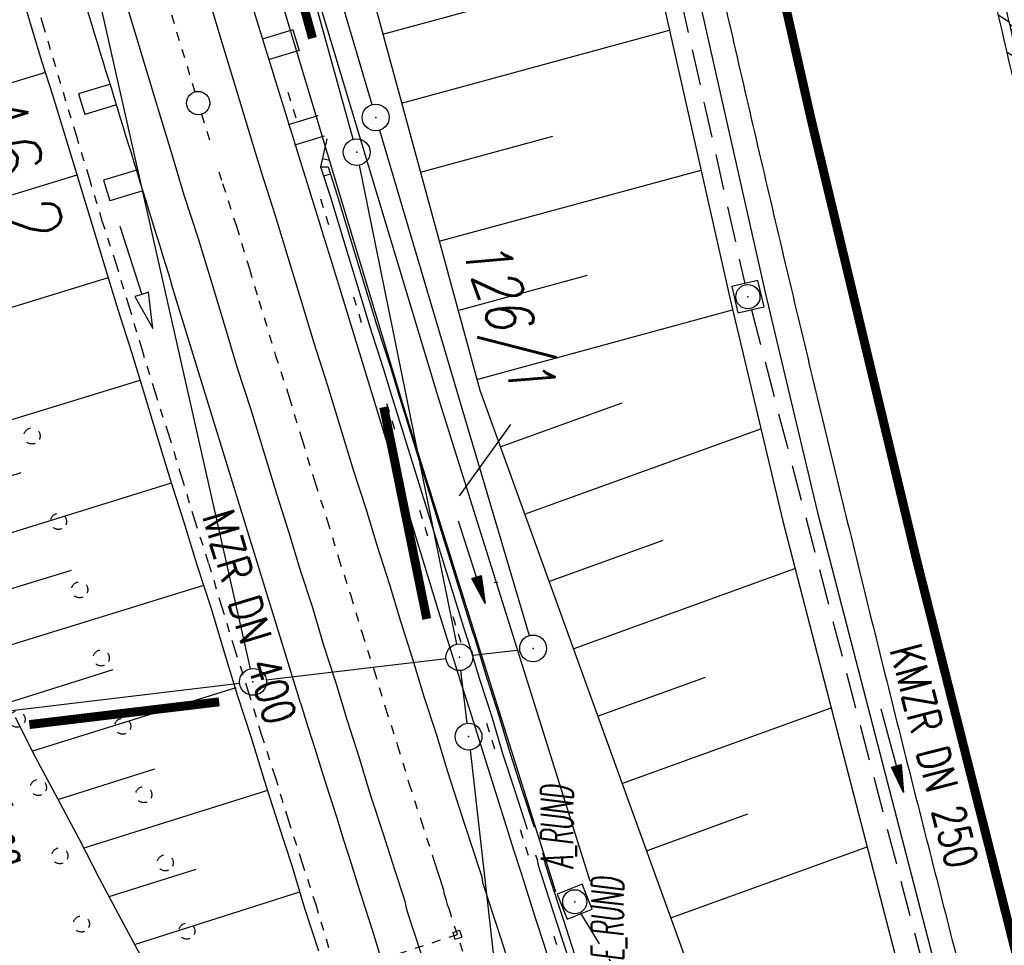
# Model space of a CAD drawing. Extents: x 447882 to 448688, y 437766 to 439043.
# Tile 82 of 121: x 448105 to 448160, y 438673 to 438724. Entities that reach past the tile are written whole.
import ezdxf
from ezdxf.enums import TextEntityAlignment as Align

# ---------------------------------------------------------------- set-up
doc = ezdxf.new("R2010")
doc.units = 0
doc.header["$LTSCALE"] = 2
doc.header["$MEASUREMENT"] = 0
for name, pattern in [('ACAD_ISO03W100', [0.5, 0.25, -0.25]), ('ACAD_ISO10W100W', [0.5, 0.25, -0.25]), ('AUSGEZOGEN', [0]), ('GEMEINDE', [3.5, 2, -0.5, 0.5, -0.5]), ('GESTRICH-X2', [1.5, 1, -0.5]), ('PUNKTX2', [0.5, 0.25, -0.25])]:
    doc.linetypes.add(name, pattern=pattern)
doc.layers.get('0').update_dxf_attribs({"linetype": 'AUSGEZOGEN'})
for name, color, linetype in [('211-FLSTNR', 8, 'AUSGEZOGEN'), ('211-GEMEINGRZ', 7, 'GEMEINDE'), ('211-GRENZL', 8, 'AUSGEZOGEN'), ('211-GRENZL-BAB', 7, 'AUSGEZOGEN'), ('211-GRENZP-BAB', 7, 'AUSGEZOGEN'), ('ANMERKUNG', 7, 'CONTINUOUS'), ('BOESCHG', 250, 'AUSGEZOGEN'), ('DB-Bahnachse', 7, 'CONTINUOUS'), ('DB-Boeschungen', 15, 'CONTINUOUS'), ('DB-Gleisachsen', 7, 'CONTINUOUS'), ('DB-Hangverdübelung', 15, 'CONTINUOUS'), ('DB-HZV-Stützscheiben', 15, 'CONTINUOUS'), ('DB-Ingenieurbauwerke', 15, 'CONTINUOUS'), ('DB-Kabelanalagen', 15, 'CONTINUOUS'), ('DB-Tiefenentwässerung', 15, 'CONTINUOUS'), ('DURCHL', 200, 'GESTRICH-X2'), ('FBRTOP', 250, 'AUSGEZOGEN'), ('KANAL', 7, 'GESTRICH-X2'), ('MULDE', 250, 'AUSGEZOGEN'), ('PFEIL', 7, 'CONTINUOUS'), ('PFEILTOP', 200, 'AUSGEZOGEN'), ('SCHLITZRINNE', 200, 'AUSGEZOGEN'), ('SCHSYMBOL', 200, 'AUSGEZOGEN'), ('TEXTO', 4, 'CONTINUOUS')]:
    doc.layers.add(name, color=color, linetype=linetype)
doc.styles.add('ROMANS', font='romans.shx', dxfattribs={"width": 0.8})

# ---------------------------------------------------------------- blocks, each defined once
blk = doc.blocks.new('20')
blk.add_lwpolyline([(-0.754, -0.751), (0.754, -0.751), (0.754, 0.75), (-0.754, 0.75)], close=True)
blk.add_circle((0, 0), 0.676)
blk.add_point((0, 0))
blk = doc.blocks.new('PFEIL2')
at = {"color": 0}
for p, q in [((0.88, 0.002), (-2.401, -0.012)), ((0.881, -0.271), (0.879, 0.276)), ((0.879, 0.276), (2.429, 0.009)), ((0.911, 0.27), (0.879, 0.265)), ((0.965, 0.261), (0.879, 0.246)), ((1.019, 0.252), (0.879, 0.228)), ((1.073, 0.242), (0.879, 0.209)), ((1.127, 0.233), (0.879, 0.191)), ((1.181, 0.224), (0.879, 0.172)), ((1.235, 0.214), (0.879, 0.154)), ((1.289, 0.205), (0.879, 0.135)), ((1.343, 0.196), (0.879, 0.117)), ((1.397, 0.187), (0.879, 0.098)), ((1.451, 0.177), (0.879, 0.08)), ((1.505, 0.168), (0.879, 0.061)), ((1.559, 0.159), (0.88, 0.043)), ((1.613, 0.149), (0.88, 0.024)), ((1.668, 0.14), (0.88, 0.006)), ((1.722, 0.131), (0.88, -0.013)), ((1.776, 0.121), (0.88, -0.031)), ((1.83, 0.112), (0.88, -0.05)), ((1.884, 0.103), (0.88, -0.068)), ((1.938, 0.094), (0.88, -0.087)), ((1.992, 0.084), (0.88, -0.105)), ((2.046, 0.075), (0.88, -0.124)), ((2.1, 0.066), (0.88, -0.142)), ((2.154, 0.056), (0.88, -0.161)), ((2.208, 0.047), (0.88, -0.179)), ((2.262, 0.038), (0.881, -0.198)), ((2.316, 0.029), (0.881, -0.216)), ((2.37, 0.019), (0.881, -0.235)), ((2.424, 0.01), (0.881, -0.253)), ((2.429, 0.009), (0.881, -0.271))]:
    blk.add_line(p, q, dxfattribs=at)
blk = doc.blocks.new('GST')
at = {"color": 0}
blk.add_circle((0, 0), 0.75, dxfattribs=at)
blk.add_point((0, 0), dxfattribs=at)

msp = doc.modelspace()

# ---------------------------------------------------------------- hatches: boundary and pattern name
at = {"layer": 'SCHLITZRINNE'}
h = msp.add_hatch(dxfattribs=at)
h.set_pattern_fill('_USER', color=256, scale=1.5, angle=45, style=0, pattern_type=0)
h.set_pattern_definition([(324.8574, (448134.7023, 438851.6164), (0.86342, 1.226583), [])])
edge = h.paths.add_edge_path()
edge.add_line((448125.443, 438906.454), (448125.936, 438906.533))
edge.add_line((448125.936, 438906.533), (448126.04, 438905.88))
edge.add_arc((261507.524, 409202.339), 188967.645, 9.03995391, 9.04374407, ccw=False)
edge.add_line((448128.005, 438893.535), (448131.933, 438868.846))
edge.add_line((448131.933, 438868.846), (448133.254, 438860.539))
edge.add_arc((449371.197, 439057.494), 1253.513, 189.039943, 189.277818)
edge.add_arc((454072.816, 439825.545), 6017.453, 189.2778182, 189.3863877)
edge.add_arc((449284.377, 439033.993), 1164.031, 189.386388, 189.87641)
edge.add_arc((450764.431, 439291.676), 2666.349, 189.87641, 190.200181)
edge.add_arc((449881.193, 439132.753), 1768.927, 190.200181, 190.588964)
edge.add_arc((450188.848, 439190.268), 2081.912, 190.588964, 190.947332)
edge.add_arc((450096.336, 439172.374), 1987.685, 190.947332, 191.307685)
edge.add_arc((450103.529, 439173.812), 1995.02, 191.307685, 191.667375)
edge.add_arc((450113.912, 439175.956), 2005.623, 191.667375, 192.024165)
edge.add_arc((450128.354, 439179.032), 2020.389, 192.024165, 192.37965)
edge.add_arc((450121.636, 439177.558), 2013.511, 192.37965, 192.73712)
edge.add_arc((450090.705, 439170.566), 1981.8, 192.73712, 193.097438)
edge.add_arc((450089.716, 439170.336), 1980.784, 193.097438, 193.45758)
edge.add_arc((450128.145, 439179.532), 2020.298, 193.45758, 193.814181)
edge.add_arc((450131.046, 439180.245), 2023.285, 193.814181, 194.170205)
edge.add_arc((450093.866, 439170.858), 1984.938, 194.170205, 194.529652)
edge.add_arc((450094.254, 439170.958), 1985.339, 194.529652, 194.889491)
edge.add_arc((450121.506, 439178.204), 2013.538, 194.889491, 195.246802)
edge.add_arc((450124.649, 439179.061), 2016.795, 195.246802, 195.602873)
edge.add_arc((450111.382, 439175.356), 2003.021, 195.602873, 195.960167)
edge.add_arc((450101.557, 439172.546), 1992.802, 195.960167, 196.3197)
edge.add_arc((450106.363, 439173.953), 1997.81, 196.3197, 196.678782)
edge.add_arc((450107.837, 439174.395), 1999.349, 196.678782, 197.03752)
edge.add_arc((450104.436, 439173.352), 1995.791, 197.03752, 197.396578)
edge.add_arc((450113.998, 439176.348), 2005.812, 197.396578, 197.753665)
edge.add_arc((450121.006, 439178.592), 2013.17, 197.753665, 198.110098)
edge.add_arc((450117.03, 439177.292), 2008.988, 198.110098, 198.467563)
edge.add_arc((450103.872, 439172.898), 1995.115, 198.467563, 198.826268)
edge.add_arc((450099.455, 439171.391), 1990.448, 198.826268, 199.185784)
edge.add_arc((450113.542, 439176.293), 2005.364, 199.185784, 199.54396)
edge.add_arc((450116.79, 439177.446), 2008.81, 199.54396, 199.90126)
edge.add_arc((450108.06, 439174.286), 1999.526, 199.90126, 200.259389)
edge.add_arc((450108.407, 439174.414), 1999.896, 200.259389, 200.617742)
edge.add_arc((450110.76, 439175.299), 2002.409, 200.617742, 200.975871)
edge.add_arc((450111.887, 439175.731), 2003.616, 200.975871, 201.333691)
edge.add_arc((450111.742, 439175.674), 2003.46, 201.333691, 201.691524)
edge.add_arc((450110.583, 439175.213), 2002.213, 201.691524, 202.04953)
edge.add_arc((450111.609, 439175.629), 2003.32, 202.04953, 202.407437)
edge.add_arc((450109.603, 439174.802), 2001.151, 202.407437, 202.765839)
edge.add_arc((450106.414, 439173.464), 1997.693, 202.765839, 203.100071)
edge.add_line((448125.443, 438906.454), (448125.547, 438905.801))
edge.add_arc((261507.369, 409202.315), 188967.302, 9.03995391, 9.04374407, ccw=False)
edge.add_line((448127.511, 438893.456), (448131.439, 438868.767))
edge.add_line((448131.439, 438868.767), (448132.715, 438860.746))
h = msp.add_hatch(dxfattribs=at)
h.set_pattern_fill('_USER', color=256, scale=1.5, angle=45, style=0, pattern_type=0)
h.set_pattern_definition([(326.72764, (448148.0771, 438778.445), (0.822929, 1.254108), [])])
edge = h.paths.add_edge_path()
edge.add_line((448125.936, 438906.533), (448126.04, 438905.88))
edge.add_arc((261507.524, 409202.339), 188967.645, 9.03995391, 9.04374407, ccw=False)
edge.add_line((448128.005, 438893.535), (448131.933, 438868.846))
edge.add_line((448131.933, 438868.846), (448133.254, 438860.539))
edge.add_arc((449371.197, 439057.494), 1253.513, 189.039943, 189.277818)
edge.add_arc((454072.816, 439825.545), 6017.453, 189.2778182, 189.3863877)
edge.add_arc((449284.377, 439033.993), 1164.031, 189.386388, 189.87641)
edge.add_arc((450764.431, 439291.676), 2666.349, 189.87641, 190.200181)
edge.add_arc((449881.193, 439132.753), 1768.927, 190.200181, 190.588964)
edge.add_arc((450188.848, 439190.268), 2081.912, 190.588964, 190.947332)
edge.add_arc((450096.336, 439172.374), 1987.685, 190.947332, 191.307685)
edge.add_arc((450103.529, 439173.812), 1995.02, 191.307685, 191.667375)
edge.add_arc((450113.912, 439175.956), 2005.623, 191.667375, 192.024165)
edge.add_arc((450128.354, 439179.032), 2020.389, 192.024165, 192.37965)
edge.add_arc((450121.636, 439177.558), 2013.511, 192.37965, 192.73712)
edge.add_arc((450090.705, 439170.566), 1981.8, 192.73712, 193.097438)
edge.add_arc((450089.716, 439170.336), 1980.784, 193.097438, 193.45758)
edge.add_arc((450128.145, 439179.532), 2020.298, 193.45758, 193.814181)
edge.add_arc((450131.046, 439180.245), 2023.285, 193.814181, 194.170205)
edge.add_arc((450093.866, 439170.858), 1984.938, 194.170205, 194.529652)
edge.add_arc((450094.254, 439170.958), 1985.339, 194.529652, 194.889491)
edge.add_arc((450121.506, 439178.204), 2013.538, 194.889491, 195.246802)
edge.add_arc((450124.649, 439179.061), 2016.795, 195.246802, 195.602873)
edge.add_arc((450111.382, 439175.356), 2003.021, 195.602873, 195.960167)
edge.add_arc((450101.557, 439172.546), 1992.802, 195.960167, 196.3197)
edge.add_arc((450106.363, 439173.953), 1997.81, 196.3197, 196.678782)
edge.add_arc((450107.837, 439174.395), 1999.349, 196.678782, 197.03752)
edge.add_arc((450104.436, 439173.352), 1995.791, 197.03752, 197.396578)
edge.add_arc((450113.998, 439176.348), 2005.812, 197.396578, 197.753665)
edge.add_arc((450121.006, 439178.592), 2013.17, 197.753665, 198.110098)
edge.add_arc((450117.03, 439177.292), 2008.988, 198.110098, 198.467563)
edge.add_arc((450103.872, 439172.898), 1995.115, 198.467563, 198.826268)
edge.add_arc((450099.455, 439171.391), 1990.448, 198.826268, 199.185784)
edge.add_arc((450113.542, 439176.293), 2005.364, 199.185784, 199.54396)
edge.add_arc((450116.79, 439177.446), 2008.81, 199.54396, 199.90126)
edge.add_arc((450108.06, 439174.286), 1999.526, 199.90126, 200.259389)
edge.add_arc((450108.407, 439174.414), 1999.896, 200.259389, 200.617742)
edge.add_arc((450110.76, 439175.299), 2002.409, 200.617742, 200.975871)
edge.add_arc((450111.887, 439175.731), 2003.616, 200.975871, 201.333691)
edge.add_arc((450111.742, 439175.674), 2003.46, 201.333691, 201.691524)
edge.add_arc((450110.583, 439175.213), 2002.213, 201.691524, 202.04953)
edge.add_arc((450111.609, 439175.629), 2003.32, 202.04953, 202.407437)
edge.add_arc((450109.603, 439174.802), 2001.151, 202.407437, 202.765839)
edge.add_arc((450106.414, 439173.464), 1997.693, 202.765839, 203.100071)
edge.add_arc((450188.848, 439190.268), 2082.412, 190.799627, 190.947332)
edge.add_arc((450096.336, 439172.374), 1988.185, 190.947332, 191.307685)
edge.add_arc((450103.529, 439173.812), 1995.52, 191.307685, 191.667375)
edge.add_arc((450113.912, 439175.956), 2006.123, 191.667375, 192.024165)
edge.add_arc((450128.354, 439179.032), 2020.889, 192.024165, 192.37965)
edge.add_arc((450121.636, 439177.558), 2014.011, 192.37965, 192.469296)
h = msp.add_hatch(dxfattribs=at)
h.set_pattern_fill('_USER', color=256, scale=1.5, angle=45, style=0, pattern_type=0)
h.set_pattern_definition([(328.16104, (448159.8269, 438724.2048), (0.7913003, 1.274301), [])])
edge = h.paths.add_edge_path()
edge.add_line((448125.936, 438906.533), (448126.04, 438905.88))
edge.add_arc((261507.524, 409202.339), 188967.645, 9.03995391, 9.04374407, ccw=False)
edge.add_line((448128.005, 438893.535), (448131.933, 438868.846))
edge.add_line((448131.933, 438868.846), (448133.254, 438860.539))
edge.add_arc((449371.197, 439057.494), 1253.513, 189.039943, 189.277818)
edge.add_arc((454072.816, 439825.545), 6017.453, 189.2778182, 189.3863877)
edge.add_arc((449284.377, 439033.993), 1164.031, 189.386388, 189.87641)
edge.add_arc((450764.431, 439291.676), 2666.349, 189.87641, 190.200181)
edge.add_arc((449881.193, 439132.753), 1768.927, 190.200181, 190.588964)
edge.add_arc((450188.848, 439190.268), 2081.912, 190.588964, 190.947332)
edge.add_arc((450096.336, 439172.374), 1987.685, 190.947332, 191.307685)
edge.add_arc((450103.529, 439173.812), 1995.02, 191.307685, 191.667375)
edge.add_arc((450113.912, 439175.956), 2005.623, 191.667375, 192.024165)
edge.add_arc((450128.354, 439179.032), 2020.389, 192.024165, 192.37965)
edge.add_arc((450121.636, 439177.558), 2013.511, 192.37965, 192.73712)
edge.add_arc((450090.705, 439170.566), 1981.8, 192.73712, 193.097438)
edge.add_arc((450089.716, 439170.336), 1980.784, 193.097438, 193.45758)
edge.add_arc((450128.145, 439179.532), 2020.298, 193.45758, 193.814181)
edge.add_arc((450131.046, 439180.245), 2023.285, 193.814181, 194.170205)
edge.add_arc((450093.866, 439170.858), 1984.938, 194.170205, 194.529652)
edge.add_arc((450094.254, 439170.958), 1985.339, 194.529652, 194.889491)
edge.add_arc((450121.506, 439178.204), 2013.538, 194.889491, 195.246802)
edge.add_arc((450124.649, 439179.061), 2016.795, 195.246802, 195.602873)
edge.add_arc((450111.382, 439175.356), 2003.021, 195.602873, 195.960167)
edge.add_arc((450101.557, 439172.546), 1992.802, 195.960167, 196.3197)
edge.add_arc((450106.363, 439173.953), 1997.81, 196.3197, 196.678782)
edge.add_arc((450107.837, 439174.395), 1999.349, 196.678782, 197.03752)
edge.add_arc((450104.436, 439173.352), 1995.791, 197.03752, 197.396578)
edge.add_arc((450113.998, 439176.348), 2005.812, 197.396578, 197.753665)
edge.add_arc((450121.006, 439178.592), 2013.17, 197.753665, 198.110098)
edge.add_arc((450117.03, 439177.292), 2008.988, 198.110098, 198.467563)
edge.add_arc((450103.872, 439172.898), 1995.115, 198.467563, 198.826268)
edge.add_arc((450099.455, 439171.391), 1990.448, 198.826268, 199.185784)
edge.add_arc((450113.542, 439176.293), 2005.364, 199.185784, 199.54396)
edge.add_arc((450116.79, 439177.446), 2008.81, 199.54396, 199.90126)
edge.add_arc((450108.06, 439174.286), 1999.526, 199.90126, 200.259389)
edge.add_arc((450108.407, 439174.414), 1999.896, 200.259389, 200.617742)
edge.add_arc((450110.76, 439175.299), 2002.409, 200.617742, 200.975871)
edge.add_arc((450111.887, 439175.731), 2003.616, 200.975871, 201.333691)
edge.add_arc((450111.742, 439175.674), 2003.46, 201.333691, 201.691524)
edge.add_arc((450110.583, 439175.213), 2002.213, 201.691524, 202.04953)
edge.add_arc((450111.609, 439175.629), 2003.32, 202.04953, 202.407437)
edge.add_arc((450109.603, 439174.802), 2001.151, 202.407437, 202.765839)
edge.add_arc((450106.414, 439173.464), 1997.693, 202.765839, 203.100071)
edge.add_arc((450121.636, 439177.558), 2014.011, 192.51205, 192.73712)
edge.add_arc((450090.705, 439170.566), 1982.3, 192.73712, 193.097438)
edge.add_arc((450089.716, 439170.336), 1981.284, 193.097438, 193.45758)
edge.add_arc((450128.145, 439179.532), 2020.798, 193.45758, 193.814181)
edge.add_arc((450131.046, 439180.245), 2023.785, 193.814181, 194.170205)
edge.add_arc((450093.866, 439170.858), 1985.438, 194.170205, 194.185146)
h = msp.add_hatch(dxfattribs=at)
h.set_pattern_fill('_USER', color=256, scale=1.5, angle=45, style=0, pattern_type=0)
h.set_pattern_definition([(334.92026, (448224.608, 438502.9346), (0.635819, 1.358578), [])])
edge = h.paths.add_edge_path()
edge.add_line((448125.936, 438906.533), (448126.04, 438905.88))
edge.add_arc((261507.524, 409202.339), 188967.645, 9.03995391, 9.04374407, ccw=False)
edge.add_line((448128.005, 438893.535), (448131.933, 438868.846))
edge.add_line((448131.933, 438868.846), (448133.254, 438860.539))
edge.add_arc((449371.197, 439057.494), 1253.513, 189.039943, 189.277818)
edge.add_arc((454072.816, 439825.545), 6017.453, 189.2778182, 189.3863877)
edge.add_arc((449284.377, 439033.993), 1164.031, 189.386388, 189.87641)
edge.add_arc((450764.431, 439291.676), 2666.349, 189.87641, 190.200181)
edge.add_arc((449881.193, 439132.753), 1768.927, 190.200181, 190.588964)
edge.add_arc((450188.848, 439190.268), 2081.912, 190.588964, 190.947332)
edge.add_arc((450096.336, 439172.374), 1987.685, 190.947332, 191.307685)
edge.add_arc((450103.529, 439173.812), 1995.02, 191.307685, 191.667375)
edge.add_arc((450113.912, 439175.956), 2005.623, 191.667375, 192.024165)
edge.add_arc((450128.354, 439179.032), 2020.389, 192.024165, 192.37965)
edge.add_arc((450121.636, 439177.558), 2013.511, 192.37965, 192.73712)
edge.add_arc((450090.705, 439170.566), 1981.8, 192.73712, 193.097438)
edge.add_arc((450089.716, 439170.336), 1980.784, 193.097438, 193.45758)
edge.add_arc((450128.145, 439179.532), 2020.298, 193.45758, 193.814181)
edge.add_arc((450131.046, 439180.245), 2023.285, 193.814181, 194.170205)
edge.add_arc((450093.866, 439170.858), 1984.938, 194.170205, 194.529652)
edge.add_arc((450094.254, 439170.958), 1985.339, 194.529652, 194.889491)
edge.add_arc((450121.506, 439178.204), 2013.538, 194.889491, 195.246802)
edge.add_arc((450124.649, 439179.061), 2016.795, 195.246802, 195.602873)
edge.add_arc((450111.382, 439175.356), 2003.021, 195.602873, 195.960167)
edge.add_arc((450101.557, 439172.546), 1992.802, 195.960167, 196.3197)
edge.add_arc((450106.363, 439173.953), 1997.81, 196.3197, 196.678782)
edge.add_arc((450107.837, 439174.395), 1999.349, 196.678782, 197.03752)
edge.add_arc((450104.436, 439173.352), 1995.791, 197.03752, 197.396578)
edge.add_arc((450113.998, 439176.348), 2005.812, 197.396578, 197.753665)
edge.add_arc((450121.006, 439178.592), 2013.17, 197.753665, 198.110098)
edge.add_arc((450117.03, 439177.292), 2008.988, 198.110098, 198.467563)
edge.add_arc((450103.872, 439172.898), 1995.115, 198.467563, 198.826268)
edge.add_arc((450099.455, 439171.391), 1990.448, 198.826268, 199.185784)
edge.add_arc((450113.542, 439176.293), 2005.364, 199.185784, 199.54396)
edge.add_arc((450116.79, 439177.446), 2008.81, 199.54396, 199.90126)
edge.add_arc((450108.06, 439174.286), 1999.526, 199.90126, 200.259389)
edge.add_arc((450108.407, 439174.414), 1999.896, 200.259389, 200.617742)
edge.add_arc((450110.76, 439175.299), 2002.409, 200.617742, 200.975871)
edge.add_arc((450111.887, 439175.731), 2003.616, 200.975871, 201.333691)
edge.add_arc((450111.742, 439175.674), 2003.46, 201.333691, 201.691524)
edge.add_arc((450110.583, 439175.213), 2002.213, 201.691524, 202.04953)
edge.add_arc((450111.609, 439175.629), 2003.32, 202.04953, 202.407437)
edge.add_arc((450109.603, 439174.802), 2001.151, 202.407437, 202.765839)
edge.add_arc((450106.414, 439173.464), 1997.693, 202.765839, 203.100071)
edge.add_arc((450113.542, 439176.293), 2005.864, 199.384527, 199.54396)
edge.add_arc((450116.79, 439177.446), 2009.31, 199.54396, 199.90126)
edge.add_arc((450108.06, 439174.286), 2000.026, 199.90126, 200.259389)
edge.add_arc((450108.407, 439174.414), 2000.396, 200.259389, 200.617742)
edge.add_arc((450110.76, 439175.299), 2002.909, 200.617742, 200.975871)
edge.add_arc((450111.887, 439175.731), 2004.116, 200.975871, 201.063002)
h = msp.add_hatch(dxfattribs=at)
h.set_pattern_fill('_USER', color=256, scale=1.5, angle=45, style=0, pattern_type=0)
h.set_pattern_definition([(337.95664, (448265.5285, 438397.6318), (0.5629623, 1.39035), [])])
edge = h.paths.add_edge_path()
edge.add_line((448125.936, 438906.533), (448126.04, 438905.88))
edge.add_arc((261507.524, 409202.339), 188967.645, 9.03995391, 9.04374407, ccw=False)
edge.add_line((448128.005, 438893.535), (448131.933, 438868.846))
edge.add_line((448131.933, 438868.846), (448133.254, 438860.539))
edge.add_arc((449371.197, 439057.494), 1253.513, 189.039943, 189.277818)
edge.add_arc((454072.816, 439825.545), 6017.453, 189.2778182, 189.3863877)
edge.add_arc((449284.377, 439033.993), 1164.031, 189.386388, 189.87641)
edge.add_arc((450764.431, 439291.676), 2666.349, 189.87641, 190.200181)
edge.add_arc((449881.193, 439132.753), 1768.927, 190.200181, 190.588964)
edge.add_arc((450188.848, 439190.268), 2081.912, 190.588964, 190.947332)
edge.add_arc((450096.336, 439172.374), 1987.685, 190.947332, 191.307685)
edge.add_arc((450103.529, 439173.812), 1995.02, 191.307685, 191.667375)
edge.add_arc((450113.912, 439175.956), 2005.623, 191.667375, 192.024165)
edge.add_arc((450128.354, 439179.032), 2020.389, 192.024165, 192.37965)
edge.add_arc((450121.636, 439177.558), 2013.511, 192.37965, 192.73712)
edge.add_arc((450090.705, 439170.566), 1981.8, 192.73712, 193.097438)
edge.add_arc((450089.716, 439170.336), 1980.784, 193.097438, 193.45758)
edge.add_arc((450128.145, 439179.532), 2020.298, 193.45758, 193.814181)
edge.add_arc((450131.046, 439180.245), 2023.285, 193.814181, 194.170205)
edge.add_arc((450093.866, 439170.858), 1984.938, 194.170205, 194.529652)
edge.add_arc((450094.254, 439170.958), 1985.339, 194.529652, 194.889491)
edge.add_arc((450121.506, 439178.204), 2013.538, 194.889491, 195.246802)
edge.add_arc((450124.649, 439179.061), 2016.795, 195.246802, 195.602873)
edge.add_arc((450111.382, 439175.356), 2003.021, 195.602873, 195.960167)
edge.add_arc((450101.557, 439172.546), 1992.802, 195.960167, 196.3197)
edge.add_arc((450106.363, 439173.953), 1997.81, 196.3197, 196.678782)
edge.add_arc((450107.837, 439174.395), 1999.349, 196.678782, 197.03752)
edge.add_arc((450104.436, 439173.352), 1995.791, 197.03752, 197.396578)
edge.add_arc((450113.998, 439176.348), 2005.812, 197.396578, 197.753665)
edge.add_arc((450121.006, 439178.592), 2013.17, 197.753665, 198.110098)
edge.add_arc((450117.03, 439177.292), 2008.988, 198.110098, 198.467563)
edge.add_arc((450103.872, 439172.898), 1995.115, 198.467563, 198.826268)
edge.add_arc((450099.455, 439171.391), 1990.448, 198.826268, 199.185784)
edge.add_arc((450113.542, 439176.293), 2005.364, 199.185784, 199.54396)
edge.add_arc((450116.79, 439177.446), 2008.81, 199.54396, 199.90126)
edge.add_arc((450108.06, 439174.286), 1999.526, 199.90126, 200.259389)
edge.add_arc((450108.407, 439174.414), 1999.896, 200.259389, 200.617742)
edge.add_arc((450110.76, 439175.299), 2002.409, 200.617742, 200.975871)
edge.add_arc((450111.887, 439175.731), 2003.616, 200.975871, 201.333691)
edge.add_arc((450111.742, 439175.674), 2003.46, 201.333691, 201.691524)
edge.add_arc((450110.583, 439175.213), 2002.213, 201.691524, 202.04953)
edge.add_arc((450111.609, 439175.629), 2003.32, 202.04953, 202.407437)
edge.add_arc((450109.603, 439174.802), 2001.151, 202.407437, 202.765839)
edge.add_arc((450106.414, 439173.464), 1997.693, 202.765839, 203.100071)
edge.add_arc((450106.414, 439173.464), 1998.193, 202.821848, 203.100071)
edge.add_line((448268.435, 438389.496), (448268.895, 438389.693))

# ---------------------------------------------------------------- linework, layer by layer
at = {"layer": '211-FLSTNR'}
msp.add_line((448131.972, 438701.693), (448129.106, 438697.7), dxfattribs=at)
at = {"layer": '211-GEMEINGRZ', "const_width": 0.5, "flags": 128}
for points in [[(448120.897, 438723.281), (448116.899, 438737.745)], [(448127.285, 438690.816), (448124.878, 438702.656)], [(448115.68, 438686.184), (448105.068, 438684.913)]]:
    msp.add_lwpolyline(points, dxfattribs=at)
at = {"layer": '211-GRENZL'}
msp.add_line((448116.825, 438687.21), (448089.445, 438683.929), dxfattribs=at)
at = {"layer": '211-GRENZL-BAB', "flags": 128}
for points in [[(448106.612, 438779.26), (448124.218, 438719.569)], [(448123.17, 438717.632), (448106.16, 438779.177)], [(448097.225, 438777.388), (448117.405, 438688.031)], [(448124.643, 438718.131), (448133.017, 438689.889)], [(448128.961, 438689.415), (448123.519, 438716.175)], [(448132.485, 438689.081), (448129.854, 438688.769)], [(448128.365, 438688.59), (448118.315, 438687.389)], [(448129.535, 438684.984), (448129.195, 438687.934)], [(448129.705, 438683.495), (448132.235, 438661.265)]]:
    msp.add_lwpolyline(points, dxfattribs=at)
at = {"layer": 'BOESCHG'}
for p, q in [((448124.828, 438723.506), (448132.402, 438725.568)), ((448125.879, 438719.647), (448140.856, 438723.723)), ((448126.929, 438715.787), (448134.333, 438717.802)), ((448127.98, 438711.927), (448142.617, 438715.912)), ((448129.03, 438708.068), (448136.264, 438710.037)), ((448130.081, 438704.208), (448144.383, 438708.101)), ((448131.394, 438700.432), (448138.213, 438702.899)), ((448132.755, 438696.67), (448145.96, 438701.449)), ((448134.116, 438692.909), (448140.502, 438695.22)), ((448135.477, 438689.148), (448147.871, 438693.633)), ((448136.838, 438685.386), (448142.859, 438687.565)), ((448138.199, 438681.625), (448149.887, 438685.855)), ((448139.561, 438677.864), (448145.227, 438679.915)), ((448140.922, 438674.103), (448151.902, 438678.076))]:
    msp.add_line(p, q, dxfattribs=at)
msp.add_lwpolyline([(448092.426, 438872.646), (448095.861, 438848.434), (448110.895, 438783.286), (448121.951, 438734.08), (448130.246, 438703.606), (448141.731, 438671.869), (448146.674, 438659.173)], dxfattribs=at)
at = {"layer": 'DB-Bahnachse', "linetype": 'ACAD_ISO10W100W'}
for p, q in [((448112.143, 438727.461), (448114.319, 438720.277)), ((448114.696, 438719.033), (448115.162, 438717.494)), ((448115.669, 438715.82), (448115.872, 438715.151)), ((448115.872, 438715.151), (448116.644, 438712.773)), ((448116.644, 438712.773), (448117.369, 438710.38)), ((448117.369, 438710.38), (448117.902, 438708.622)), ((448117.902, 438708.622), (448118.819, 438705.594)), ((448118.819, 438705.594), (448119.591, 438703.216)), ((448119.591, 438703.216), (448120.316, 438700.823)), ((448120.316, 438700.823), (448121.041, 438698.43)), ((448121.041, 438698.43), (448121.721, 438696.337)), ((448121.721, 438696.337), (448122.353, 438694.23)), ((448122.353, 438694.23), (448123.033, 438692.137)), ((448123.033, 438692.137), (448123.665, 438690.029)), ((448123.665, 438690.029), (448124.345, 438687.937)), ((448124.345, 438687.937), (448124.977, 438685.829)), ((448124.977, 438685.829), (448125.657, 438683.737)), ((448125.657, 438683.737), (448126.289, 438681.629)), ((448126.289, 438681.629), (448126.969, 438679.537)), ((448126.969, 438679.537), (448127.649, 438677.444)), ((448127.649, 438677.444), (448127.741, 438677.159)), ((448127.741, 438677.159), (448127.834, 438676.874)), ((448127.834, 438676.874), (448127.927, 438676.588)), ((448127.927, 438676.588), (448128.02, 438676.303)), ((448128.02, 438676.303), (448128.112, 438676.018)), ((448128.112, 438676.018), (448128.205, 438675.733)), ((448128.205, 438675.733), (448128.25, 438675.432)), ((448128.25, 438675.432), (448128.343, 438675.146)), ((448128.343, 438675.146), (448128.435, 438674.861)), ((448128.435, 438674.861), (448128.513, 438674.623)), ((448128.513, 438674.623), (448129.285, 438672.246))]:
    msp.add_line(p, q, dxfattribs=at)
at = {"layer": 'DB-Bahnachse', "linetype": 'Continuous'}
msp.add_ellipse((448114.507, 438719.655), major_axis=(-0.46, 0.46), ratio=1, start_param=2.750434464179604, end_param=9.033619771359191, dxfattribs=at)
at = {"layer": 'DB-Boeschungen', "linetype": 'Continuous'}
for p, q in [((448104.802, 438725.208), (448105.178, 438723.941)), ((448105.178, 438723.941), (448105.749, 438722.024)), ((448105.749, 438722.024), (448106.367, 438720.122)), ((448105.965, 438721.358), (448083.175, 438714.479)), ((448106.367, 438720.122), (448107.107, 438717.681)), ((448107.107, 438717.681), (448107.832, 438715.288)), ((448107.724, 438715.621), (448087.105, 438709.342)), ((448107.832, 438715.288), (448108.557, 438712.895)), ((448108.557, 438712.895), (448109.282, 438710.502)), ((448109.282, 438710.502), (448110.007, 438708.109)), ((448109.483, 438709.884), (448091.115, 438704.283)), ((448110.007, 438708.109), (448110.78, 438705.731)), ((448110.78, 438705.731), (448111.505, 438703.338)), ((448111.242, 438704.146), (448095.077, 438699.209)), ((448111.505, 438703.338), (448112.23, 438700.945)), ((448112.23, 438700.945), (448112.955, 438698.552)), ((448097.113, 438696.664), (448104.609, 438698.995)), ((448113.001, 438698.409), (448099.101, 438694.103)), ((448112.955, 438698.552), (448113.727, 438696.174)), ((448113.727, 438696.174), (448114.452, 438693.781)), ((448100.98, 438691.559), (448107.43, 438693.55)), ((448114.452, 438693.781), (448115.225, 438691.403)), ((448131.048, 438692.864), (448131.253, 438692.879)), ((448114.808, 438692.687), (448102.382, 438688.86)), ((448115.225, 438691.403), (448115.965, 438688.963)), ((448115.965, 438688.963), (448116.69, 438686.57)), ((448103.848, 438686.13), (448109.76, 438687.998)), ((448116.614, 438686.966), (448105.25, 438683.431)), ((448116.69, 438686.57), (448117.463, 438684.192)), ((448104.268, 438685.32), (448105.421, 438683.066)), ((448117.463, 438684.192), (448118.188, 438681.799)), ((448105.421, 438683.066), (448106.637, 438680.78)), ((448106.653, 438680.732), (448112.089, 438682.446)), ((448118.188, 438681.799), (448118.96, 438679.421)), ((448106.637, 438680.78), (448107.838, 438678.541)), ((448118.373, 438681.228), (448108.118, 438678.001)), ((448118.96, 438679.421), (448119.733, 438677.044)), ((448107.838, 438678.541), (448108.991, 438676.287)), ((448109.521, 438675.303), (448114.387, 438676.831)), ((448119.733, 438677.044), (448120.458, 438674.651)), ((448108.991, 438676.287), (448110.191, 438674.049)), ((448120.164, 438675.554), (448110.924, 438672.604)), ((448120.458, 438674.651), (448121.23, 438672.273)), ((448110.191, 438674.049), (448111.407, 438671.762))]:
    msp.add_line(p, q, dxfattribs=at)
at = {"layer": 'DB-Gleisachsen', "linetype": 'Continuous'}
for p, q in [((448110.396, 438725.53), (448110.967, 438723.612)), ((448115.277, 438724.908), (448115.848, 438722.99)), ((448110.967, 438723.612), (448111.537, 438721.695)), ((448115.848, 438722.99), (448116.573, 438720.597)), ((448111.537, 438721.695), (448112.262, 438719.302)), ((448116.573, 438720.597), (448117.298, 438718.204)), ((448112.262, 438719.302), (448112.987, 438716.909)), ((448117.298, 438718.204), (448118.023, 438715.811)), ((448112.987, 438716.909), (448113.712, 438714.516)), ((448118.023, 438715.811), (448118.795, 438713.433)), ((448113.712, 438714.516), (448114.5, 438712.09)), ((448118.795, 438713.433), (448119.52, 438711.04)), ((448114.5, 438712.09), (448115.225, 438709.697)), ((448119.52, 438711.04), (448120.245, 438708.647)), ((448115.225, 438709.697), (448115.95, 438707.304)), ((448120.245, 438708.647), (448120.97, 438706.254)), ((448115.95, 438707.304), (448116.675, 438704.911)), ((448120.97, 438706.254), (448121.742, 438703.876)), ((448116.675, 438704.911), (448117.447, 438702.533)), ((448121.742, 438703.876), (448122.467, 438701.483)), ((448117.447, 438702.533), (448118.172, 438700.14)), ((448122.467, 438701.483), (448123.192, 438699.09)), ((448118.172, 438700.14), (448118.897, 438697.747)), ((448123.192, 438699.09), (448123.872, 438696.998)), ((448118.897, 438697.747), (448119.577, 438695.655)), ((448123.872, 438696.998), (448124.504, 438694.89)), ((448119.577, 438695.655), (448120.209, 438693.547)), ((448124.504, 438694.89), (448125.184, 438692.798)), ((448120.209, 438693.547), (448120.889, 438691.455)), ((448125.184, 438692.798), (448125.816, 438690.69)), ((448120.889, 438691.455), (448121.521, 438689.347)), ((448125.816, 438690.69), (448126.496, 438688.597)), ((448121.521, 438689.347), (448122.201, 438687.254)), ((448126.496, 438688.597), (448127.128, 438686.49)), ((448122.201, 438687.254), (448122.833, 438685.147)), ((448127.128, 438686.49), (448127.808, 438684.397)), ((448122.833, 438685.147), (448123.513, 438683.054)), ((448127.808, 438684.397), (448128.44, 438682.289)), ((448123.513, 438683.054), (448124.145, 438680.947)), ((448128.44, 438682.289), (448129.12, 438680.197)), ((448124.145, 438680.947), (448124.825, 438678.854)), ((448129.12, 438680.197), (448129.8, 438678.105)), ((448124.825, 438678.854), (448125.505, 438676.762)), ((448129.8, 438678.105), (448129.892, 438677.819)), ((448129.892, 438677.819), (448129.985, 438677.534)), ((448129.985, 438677.534), (448130.078, 438677.249)), ((448130.078, 438677.249), (448130.171, 438676.963)), ((448130.171, 438676.963), (448130.263, 438676.678)), ((448125.505, 438676.762), (448125.597, 438676.477)), ((448125.597, 438676.477), (448125.69, 438676.191)), ((448130.263, 438676.678), (448130.356, 438676.393)), ((448130.356, 438676.393), (448130.401, 438676.092)), ((448125.69, 438676.191), (448125.783, 438675.906)), ((448125.783, 438675.906), (448125.875, 438675.621)), ((448130.401, 438676.092), (448130.494, 438675.807)), ((448130.494, 438675.807), (448130.586, 438675.521)), ((448125.875, 438675.621), (448125.968, 438675.335)), ((448125.968, 438675.335), (448126.061, 438675.05)), ((448130.586, 438675.521), (448130.664, 438675.284)), ((448130.664, 438675.284), (448131.436, 438672.906)), ((448126.061, 438675.05), (448126.106, 438674.749)), ((448126.106, 438674.749), (448126.199, 438674.464)), ((448126.199, 438674.464), (448126.291, 438674.179)), ((448126.291, 438674.179), (448126.384, 438673.893)), ((448126.384, 438673.893), (448127.156, 438671.516)), ((448131.436, 438672.906), (448132.209, 438670.528))]:
    msp.add_line(p, q, dxfattribs=at)
at = {"layer": 'DB-Hangverdübelung', "linetype": 'PUNKTX2'}
for centre, start_param, end_param in [((448105.217, 438701.046), 2.750434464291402, 9.033619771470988), ((448106.695, 438696.27), 2.750434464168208, 9.033619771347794), ((448107.882, 438692.45), 2.750434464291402, 9.033619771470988), ((448109.089, 438688.637), 2.750434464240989, 9.033619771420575), ((448104.378, 438685.214), 2.750434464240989, 9.033619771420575), ((448110.29, 438684.821), 2.750434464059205, 9.03361977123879), ((448105.574, 438681.397), 2.750434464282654, 9.033619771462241), ((448111.464, 438680.997), 2.750434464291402, 9.033619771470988), ((448106.774, 438677.581), 2.750434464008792, 9.033619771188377), ((448112.666, 438677.182), 2.750434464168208, 9.033619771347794), ((448107.977, 438673.766), 2.750434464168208, 9.033619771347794), ((448113.872, 438673.368), 2.750434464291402, 9.033619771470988)]:
    msp.add_ellipse(centre, major_axis=(-0.318, 0.318), ratio=1, start_param=start_param, end_param=end_param, dxfattribs=at)
at = {"layer": 'DB-HZV-Stützscheiben', "linetype": 'PUNKTX2'}
for p, q in [((448119.98, 438718.812), (448119.396, 438720.724)), ((448121.809, 438712.843), (448121.222, 438714.755)), ((448123.646, 438707.377), (448123.057, 438709.288)), ((448125.493, 438701.414), (448124.9, 438703.324)), ((448127.349, 438695.454), (448126.753, 438697.363)), ((448129.214, 438689.497), (448128.615, 438691.405)), ((448131.088, 438683.543), (448130.486, 438685.45)), ((448132.971, 438677.591), (448132.366, 438679.497)), ((448134.863, 438671.642), (448134.256, 438673.548))]:
    msp.add_line(p, q, dxfattribs=at)
at = {"layer": 'DB-Ingenieurbauwerke', "linetype": 'Continuous'}
for p, q in [((448119.799, 438723.746), (448118.077, 438723.225)), ((448119.799, 438723.746), (448120.147, 438722.598)), ((448120.147, 438722.598), (448118.425, 438722.076)), ((448109.545, 438720.692), (448107.822, 438720.17)), ((448107.822, 438720.17), (448108.17, 438719.022)), ((448109.892, 438719.544), (448108.17, 438719.022)), ((448121.199, 438718.946), (448119.535, 438718.442)), ((448121.547, 438717.797), (448119.885, 438717.294)), ((448111.011, 438715.88), (448109.22, 438715.337)), ((448109.22, 438715.337), (448109.567, 438714.189)), ((448111.362, 438714.732), (448109.567, 438714.189)), ((448120.225, 438686.126), (448113.02, 438709.54)), ((448122.349, 438709.515), (448128.025, 438690.998)), ((448128.736, 438673.289), (448129.115, 438673.415)), ((448128.736, 438673.289), (448128.862, 438672.909)), ((448128.862, 438672.909), (448129.242, 438673.036)), ((448129.115, 438673.415), (448129.242, 438673.036))]:
    msp.add_line(p, q, dxfattribs=at)
at = {"layer": 'DB-Ingenieurbauwerke', "linetype": 'ACAD_ISO03W100'}
msp.add_line((448128.987, 438673.162), (448122.756, 438671.137), dxfattribs=at)
at = {"layer": 'DB-Ingenieurbauwerke', "linetype": 'Continuous'}
for centre, major_axis, start_param, end_param in [((452018.672, 439921.765), (-1579.179, 3762.59), 1.470114, 1.475052), ((452010.18, 439919.1), (-1568.72, 3766.963), 1.472878, 1.47714), ((452022.168, 439910.232), (-1566.249, 3767.991), 1.480279, 1.501787), ((452022.169, 439910.232), (-1569.511, 3776.273), 1.480887, 1.501804)]:
    msp.add_ellipse(centre, major_axis=major_axis, ratio=1, start_param=start_param, end_param=end_param, dxfattribs=at)
at = {"layer": 'DB-Kabelanalagen', "linetype": 'Continuous'}
for p, q in [((448121.701, 438717.651), (448121.349, 438716.091)), ((448121.452, 438716.548), (448121.852, 438716.461)), ((448121.349, 438716.091), (448121.768, 438716.085)), ((448121.349, 438716.091), (448121.902, 438714.387)), ((448121.769, 438716.091), (448122.285, 438714.504)), ((448121.902, 438715.683), (448121.516, 438715.574)), ((448121.902, 438714.387), (448122.627, 438711.994)), ((448122.285, 438714.504), (448123.009, 438712.111)), ((448123.009, 438712.111), (448123.734, 438709.718)), ((448122.627, 438711.994), (448123.352, 438709.601)), ((448123.352, 438709.601), (448124.077, 438707.208)), ((448123.734, 438709.718), (448124.459, 438707.325)), ((448124.077, 438707.208), (448124.849, 438704.83)), ((448124.459, 438707.325), (448125.232, 438704.947)), ((448125.232, 438704.947), (448125.684, 438703.456)), ((448124.849, 438704.83), (448125.313, 438703.301)), ((448125.313, 438703.301), (448129.422, 438690.107)), ((448125.684, 438703.456), (448129.793, 438690.261)), ((448129.422, 438690.107), (448129.603, 438689.551)), ((448129.793, 438690.261), (448129.985, 438689.669)), ((448129.603, 438689.551), (448130.235, 438687.443)), ((448129.985, 438689.669), (448130.618, 438687.561)), ((448130.235, 438687.443), (448130.915, 438685.351)), ((448130.618, 438687.561), (448131.297, 438685.468)), ((448130.915, 438685.351), (448131.547, 438683.243)), ((448131.297, 438685.468), (448131.93, 438683.361)), ((448131.547, 438683.243), (448132.227, 438681.151)), ((448131.93, 438683.361), (448132.609, 438681.268)), ((448132.609, 438681.268), (448133.289, 438679.176)), ((448132.227, 438681.151), (448132.907, 438679.059)), ((448133.37, 438677.632), (448133.463, 438677.347)), ((448133.753, 438677.749), (448133.845, 438677.464)), ((448133.845, 438677.464), (448133.89, 438677.163)), ((448133.463, 438677.347), (448133.508, 438677.046)), ((448133.508, 438677.046), (448133.601, 438676.761)), ((448133.89, 438677.163), (448133.983, 438676.878)), ((448133.983, 438676.878), (448134.076, 438676.593)), ((448133.601, 438676.761), (448133.693, 438676.475)), ((448133.693, 438676.475), (448133.771, 438676.238)), ((448134.076, 438676.593), (448134.153, 438676.355)), ((448134.153, 438676.355), (448134.926, 438673.977)), ((448133.771, 438676.238), (448134.543, 438673.86)), ((448134.543, 438673.86), (448135.316, 438671.482)), ((448134.926, 438673.977), (448135.698, 438671.6))]:
    msp.add_line(p, q, dxfattribs=at)
at = {"layer": 'DB-Tiefenentwässerung', "linetype": 'ACAD_ISO03W100'}
for p, q in [((448105.423, 438725.398), (448105.812, 438724.095)), ((448105.812, 438724.095), (448106.382, 438722.177)), ((448106.382, 438722.177), (448106.953, 438720.26)), ((448106.953, 438720.26), (448107.678, 438717.866)), ((448107.678, 438717.866), (448108.403, 438715.473)), ((448108.403, 438715.473), (448109.128, 438713.08)), ((448109.128, 438713.08), (448109.9, 438710.703)), ((448109.9, 438710.703), (448110.625, 438708.31)), ((448110.625, 438708.31), (448111.35, 438705.916)), ((448111.35, 438705.916), (448112.075, 438703.523)), ((448112.075, 438703.523), (448112.848, 438701.146)), ((448112.848, 438701.146), (448113.573, 438698.753)), ((448113.573, 438698.753), (448114.298, 438696.36)), ((448114.298, 438696.36), (448115.086, 438693.934)), ((448115.086, 438693.934), (448115.811, 438691.541)), ((448115.811, 438691.541), (448116.536, 438689.148)), ((448116.536, 438689.148), (448117.308, 438686.771)), ((448117.308, 438686.771), (448118.033, 438684.377)), ((448118.033, 438684.377), (448118.806, 438682)), ((448118.806, 438682), (448119.531, 438679.607)), ((448119.531, 438679.607), (448120.304, 438677.229)), ((448120.304, 438677.229), (448121.076, 438674.851)), ((448121.076, 438674.851), (448121.801, 438672.458))]:
    msp.add_line(p, q, dxfattribs=at)
at = {"layer": 'DB-Tiefenentwässerung', "linetype": 'Continuous'}
for p, q in [((448110.123, 438712.768), (448111.352, 438708.961)), ((448111.352, 438708.961), (448110.972, 438708.838)), ((448110.972, 438708.838), (448111.967, 438707.058)), ((448111.733, 438709.084), (448111.352, 438708.961)), ((448111.967, 438707.058), (448111.733, 438709.084))]:
    msp.add_line(p, q, dxfattribs=at)
at = {"layer": 'DURCHL'}
for p, q in [((448145.438, 438708.094), (448156.602, 438665.419)), ((448135.876, 438674.362), (448137.784, 438671.29))]:
    msp.add_line(p, q, dxfattribs=at)
at = {"layer": 'FBRTOP'}
for points in [[(448131.684, 438991.32, -0.000001), (448134.983, 438970.589, -0.000001), (448138.911, 438945.9, 0.000002), (448142.84, 438921.21, 0.000007), (448144.804, 438908.866, -0.000017)], [(448098.869, 438979.596, -0.000001), (448101.158, 438965.207, -0.000001), (448105.087, 438940.518, 0.000002), (448109.015, 438915.828, 0.000007), (448110.98, 438903.483, -0.000017)], [(448127.398, 438804.894, 0.001564), (448129.85, 438792.003, 0.001572), (448132.281, 438779.643, 0.001569), (448134.794, 438767.276, 0.001557), (448137.377, 438754.96, 0.001551), (448140.047, 438742.614, 0.00156), (448142.799, 438730.259, 0.001572), (448145.606, 438718.019, 0.001571), (448148.488, 438705.809, 0.001556), (448151.475, 438693.496, 0.001553), (448154.538, 438681.204, 0.001568), (448157.647, 438669.048, 0.000233), (448158.116, 438667.243, 0.001559)]]:
    msp.add_lwpolyline(points, format="xyb", dxfattribs=at)
at = {"layer": 'FBRTOP', "const_width": 0.5}
msp.add_lwpolyline([(448117.312, 438986.185, -0.000001), (448120.169, 438968.232, -0.000001), (448124.098, 438943.543, 0.000002), (448128.026, 438918.853, 0.000007), (448129.991, 438906.508, -0.000017)], format="xyb", dxfattribs=at)
msp.add_lwpolyline([(448101.983, 438980.708), (448104.368, 438965.718), (448112.225, 438916.339), (448116.154, 438891.649), (448120.082, 438866.96), (448121.407, 438858.629), (448124.099, 438842.153), (448128.414, 438817.366), (448133.041, 438792.62), (448137.977, 438767.933), (448143.221, 438743.311), (448148.772, 438718.755), (448154.631, 438694.272), (448160.793, 438669.864), (448167.262, 438645.533), (448174.033, 438621.287), (448181.108, 438597.126), (448188.484, 438573.055), (448196.16, 438549.08), (448204.135, 438525.202), (448212.408, 438501.425), (448220.978, 438477.753)], dxfattribs=at)
at = {"layer": 'KANAL'}
for p, q in [((448134.219, 438757.75), (448145.063, 438709.563)), ((448145.438, 438708.094), (448171.125, 438609.906))]:
    msp.add_line(p, q, dxfattribs=at)
at = {"layer": 'MULDE'}
for points in [[(448097.587, 438979.137), (448104.704, 438934.912), (448110.729, 438896.249), (448112.275, 438886.392), (448112.779, 438883.431), (448117.058, 438857.092), (448125.269, 438808.555), (448135.025, 438758.683), (448146.212, 438709.057), (448149.127, 438696.763), (448156.767, 438667.274)], [(448136.417, 438676.156), (448127.917, 438703.238), (448118.737, 438733.746), (448115.398, 438743.501), (448108.516, 438768.248), (448108.428, 438769.974), (448105.351, 438780.809), (448104.258, 438782.999), (448090.658, 438831.082), (448090.693, 438832.433), (448090.232, 438834.336), (448089.418, 438835.844), (448080.022, 438870.016), (448079.128, 438875.408)], [(448136.417, 438676.156), (448127.917, 438703.238), (448118.737, 438733.746), (448115.398, 438743.501), (448108.516, 438768.248), (448108.428, 438769.974), (448105.351, 438780.809), (448104.258, 438782.999), (448090.658, 438831.082), (448090.693, 438832.433), (448090.232, 438834.336), (448089.418, 438835.844), (448080.022, 438870.016), (448079.128, 438875.408)], [(448134.509, 438675.558), (448126.005, 438702.65), (448116.833, 438733.134), (448113.486, 438742.909), (448106.53, 438767.926), (448106.442, 438769.646), (448103.479, 438780.083), (448102.384, 438782.273), (448088.65, 438830.83), (448088.687, 438832.221), (448088.35, 438833.614), (448087.55, 438835.094), (448078.066, 438869.586), (448077.658, 438872.042)], [(448127.861, 438784.887), (448133.067, 438758.271), (448144.264, 438708.607), (448147.185, 438696.281), (448154.831, 438666.772)]]:
    msp.add_lwpolyline(points, dxfattribs=at)
at = {"layer": 'SCHLITZRINNE'}
for points in [[(448142.389, 438807.692, 0.001564), (448144.822, 438794.899, 0.001572), (448147.235, 438782.633, 0.001569), (448149.729, 438770.36, 0.001557), (448152.293, 438758.136, 0.001551), (448154.942, 438745.884, 0.00156), (448157.674, 438733.622, 0.001572), (448160.46, 438721.475, 0.001571), (448163.319, 438709.357, 0.001556), (448166.284, 438697.137, 0.001553), (448169.324, 438684.938, 0.001568), (448172.41, 438672.874, 0.00157), (448175.576, 438660.814, 0.001559), (448178.84, 438648.689, 0.001554), (448182.174, 438636.607, 0.001559), (448185.571, 438624.587, 0.001569), (448189.047, 438612.575, 0.001567), (448192.603, 438600.57, 0.001565), (448196.233, 438588.59, 0.001567)], [(448155.457, 438741.232, 0.000982), (448157.186, 438733.512, 0.001572), (448159.973, 438721.361, 0.001571), (448162.833, 438709.241, 0.001556), (448165.798, 438697.018, 0.001553), (448168.839, 438684.816, 0.000065), (448168.966, 438684.314, 0.00157)]]:
    msp.add_lwpolyline(points, format="xyb", dxfattribs=at)

# ---------------------------------------------------------------- block references
at = {"layer": '211-GRENZP-BAB', "rotation": 289.6609145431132}
for p in [(448124.43, 438718.849), (448123.37, 438716.91), (448133.23, 438689.17), (448129.11, 438688.68), (448117.57, 438687.3), (448129.62, 438684.24)]:
    msp.add_blockref('GST', p, dxfattribs=at)
at = {"layer": 'PFEIL', "rotation": 284.6587999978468}
msp.add_blockref('PFEIL2', (448153.312, 438683.457), dxfattribs=at)
at = {"layer": 'PFEILTOP', "rotation": 287.6770139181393}
msp.add_blockref('PFEIL2', (448129.799, 438693.994), dxfattribs=at)
at = {"layer": 'SCHSYMBOL'}
for p, rotation in [((448145.238, 438708.832), 283.3489), ((448135.559, 438675.008), 291.8474086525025)]:
    msp.add_blockref('20', p, dxfattribs=dict(at, rotation=rotation))

# ---------------------------------------------------------------- texts
at = {"layer": '211-FLSTNR', "style": 'ROMANS', "oblique": 15, "width": 0.8}
msp.add_text('126/1', height=2.5, rotation=289.6609, dxfattribs=at).set_placement((448129.168, 438711.635))
at = {"layer": 'ANMERKUNG', "style": 'ROMANS', "oblique": 7, "width": 0.5}
for s, p in [('A_RUND', (448135.463, 438676.857)), ('E_RUND', (448138.287, 438671.684))]:
    msp.add_text(s, height=1.8, rotation=90, dxfattribs=at).set_placement(p)
at = {"layer": 'DB-Bahnachse', "linetype": 'Continuous', "style": 'ROMANS', "oblique": 0, "width": 0.8334}
msp.add_text('46,2', height=3.5, rotation=287.5805, dxfattribs=at).set_placement((448101.17, 438719.626))
at = {"layer": 'DB-Hangverdübelung', "linetype": 'Continuous', "style": 'ROMANS', "oblique": 0, "width": 0.7}
msp.add_text('Hangverdübelung', height=1.8, rotation=288.5883, dxfattribs=at).set_placement((448098.924, 438690.391))
at = {"layer": 'DB-Tiefenentwässerung', "linetype": 'Continuous', "style": 'ROMANS', "oblique": 0, "width": 0.8}
msp.add_text('MZR DN 400', height=1.8, rotation=286.8947, dxfattribs=at).set_placement((448114.719, 438696.578))
at = {"layer": 'TEXTO', "style": 'ROMANS', "width": 0.75}
msp.add_text('KMZR DN 250', height=1.8, rotation=284.6588, dxfattribs=at).set_placement((448154.776, 438682.929), align=Align.CENTER)

doc.saveas('drawing.dxf')
